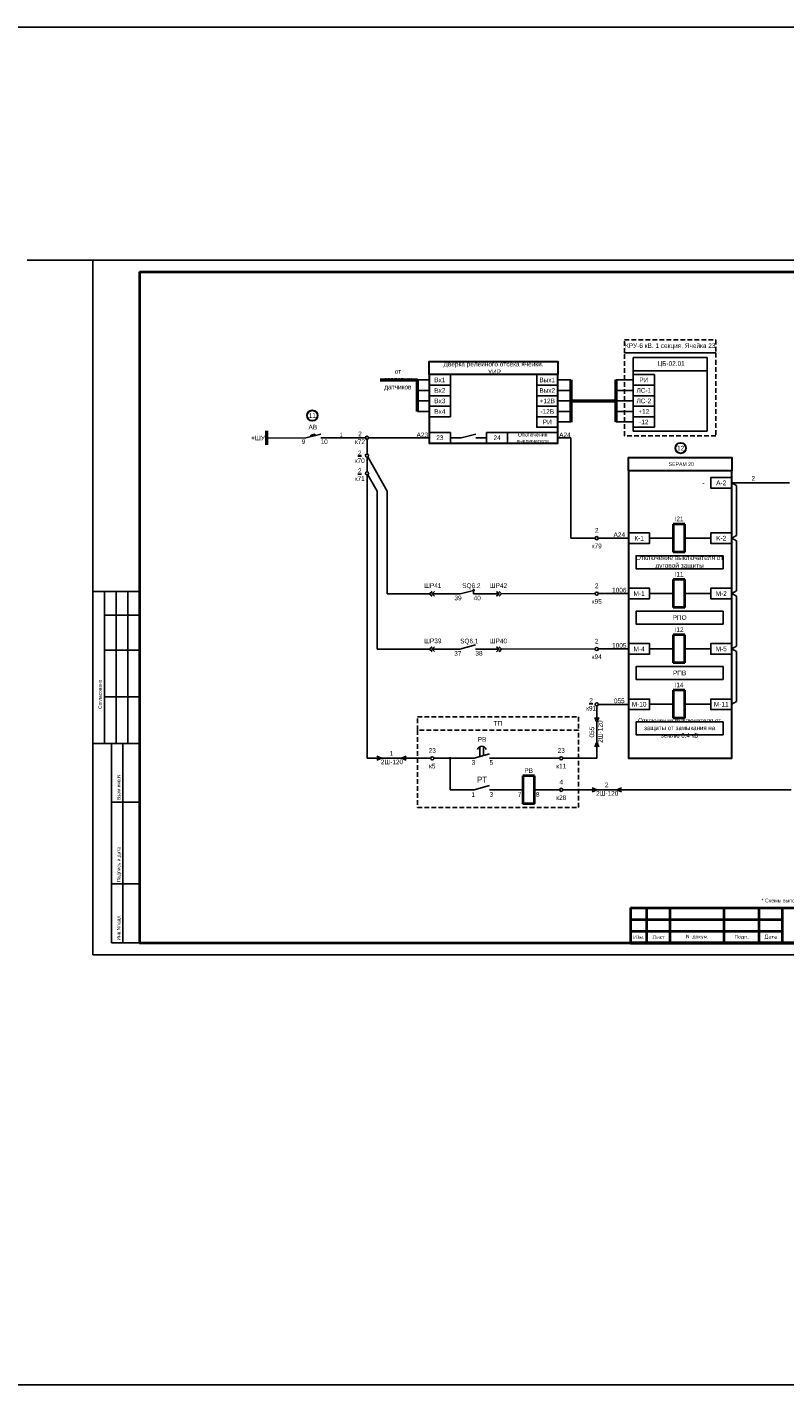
# Model space of a CAD drawing. Header units: millimetres. Extents: x 4897 to 12009, y -3017 to 2708.
# Tile 43 of 86: x 6928 to 7252, y 1313 to 1894. Entities that reach past the tile are written whole.
import ezdxf
from ezdxf.enums import TextEntityAlignment as Align

# ---------------------------------------------------------------- set-up
doc = ezdxf.new("R2010")
doc.units = ezdxf.units.MM
doc.linetypes.add('JIS_02_2.0', pattern=[3, 2, -1])
doc.layers.add('основная 0.5', color=7, linetype='Continuous', lineweight=50)
doc.styles.add('SIMPLEX', font='txt', dxfattribs={"height": 5})

msp = doc.modelspace()

# ---------------------------------------------------------------- hatches: boundary and pattern name
h = msp.add_hatch(color=256)
h.dxf.hatch_style = 1
h.paths.add_polyline_path([(7170.55, 1598.63), (7171.4, 1596.63), (7172.26, 1598.63)])
h = msp.add_hatch(color=256)
h.dxf.hatch_style = 1
h.paths.add_polyline_path([(7172.26, 1586.08), (7171.4, 1588.08), (7170.55, 1586.08)])
h = msp.add_hatch(color=256)
h.dxf.hatch_style = 1
h.paths.add_polyline_path([(7077.3, 1580.3), (7079.3, 1581.16), (7077.3, 1582.01)])
h = msp.add_hatch(color=256)
h.dxf.hatch_style = 1
h.paths.add_polyline_path([(7089.85, 1582.01), (7087.85, 1581.16), (7089.85, 1580.3)])
h = msp.add_hatch(color=256)
h.dxf.hatch_style = 1
h.paths.add_polyline_path([(7169.4, 1566.83), (7171.4, 1567.69), (7169.4, 1568.54)])
h = msp.add_hatch(color=256)
h.dxf.hatch_style = 1
h.paths.add_polyline_path([(7181.96, 1568.54), (7179.95, 1567.69), (7181.96, 1566.83)])

# ---------------------------------------------------------------- linework, layer by layer
at = {"color": 1}
msp.add_line((6927.66, 1794.23), (6955.77, 1794.23), dxfattribs=at)
for p, q in [((6955.77, 1497.19), (6955.77, 1794.23)), ((6955.77, 1794.23), (7375.78, 1794.23)), ((6955.77, 1497.19), (6955.77, 1794.23)), ((7099.76, 1742.97), (7094.76, 1742.97)), ((7154.72, 1742.97), (7160.25, 1742.97)), ((7179.5, 1742.97), (7187.04, 1742.97)), ((7099.76, 1738.47), (7094.76, 1738.47)), ((7154.72, 1738.47), (7160.25, 1738.47)), ((7179.5, 1738.47), (7187.04, 1738.47)), ((7187.04, 1740.72), (7187.04, 1727.22)), ((7196.04, 1740.72), (7196.04, 1727.22)), ((7099.76, 1733.97), (7094.76, 1733.97)), ((7154.72, 1733.96), (7160.25, 1733.96)), ((7179.5, 1733.96), (7187.04, 1733.97)), ((7099.76, 1729.47), (7094.76, 1729.47)), ((7154.72, 1729.47), (7160.25, 1729.47)), ((7154.72, 1724.97), (7160.25, 1724.97)), ((7179.5, 1729.47), (7187.04, 1729.47)), ((7179.5, 1724.97), (7187.04, 1724.97)), ((7049.11, 1719.37), (7049.26, 1718.77)), ((7050.81, 1719.79), (7050.96, 1719.18)), ((7030.22, 1718.08), (7046.94, 1718.21)), ((7072.43, 1718.21), (7053.29, 1718.21)), ((7073.09, 1717.55), (7073.09, 1711.27)), ((7073.76, 1718.21), (7099.76, 1718.21)), ((7108.76, 1718.21), (7113.32, 1718.21)), ((7119.67, 1718.21), (7124.26, 1718.21)), ((7154.72, 1718.21), (7160.25, 1718.21)), ((7160.25, 1718.21), (7160.25, 1675.28)), ((7073.09, 1709.94), (7073.09, 1703.66)), ((7081.7, 1695.38), (7073.42, 1710.02)), ((7073.09, 1702.33), (7073.09, 1581.15)), ((7077.4, 1695.38), (7073.42, 1702.42)), ((7073.09, 1695.38), (7073.09, 1627.8)), ((7077.4, 1695.38), (7077.4, 1627.8)), ((7081.7, 1695.38), (7081.7, 1651.48)), ((7229.16, 1698.95), (7231.13, 1697.81)), ((7229.16, 1698.95), (7253.94, 1698.95)), ((7231.13, 1676.42), (7231.13, 1697.81)), ((7170.74, 1675.28), (7160.25, 1675.28)), ((7185.03, 1675.28), (7172.07, 1675.28)), ((7204.12, 1675.31), (7194.03, 1675.28)), ((7220.16, 1675.31), (7209.12, 1675.31)), ((7229.16, 1675.28), (7231.13, 1676.42)), ((7229.16, 1675.28), (7231.13, 1674.14)), ((7229.16, 1675.28), (7231.13, 1674.14)), ((7231.13, 1652.75), (7231.13, 1674.14)), ((6975.77, 1652.42), (6955.77, 1652.42)), ((6960.77, 1587.42), (6960.77, 1652.42)), ((6965.77, 1587.42), (6965.77, 1652.42)), ((6970.77, 1587.42), (6970.77, 1652.42)), ((7099.92, 1651.48), (7081.7, 1651.48)), ((7112.92, 1651.48), (7100.96, 1651.48)), ((7129.55, 1651.51), (7118.71, 1651.48)), ((7170.74, 1651.58), (7130.58, 1651.51)), ((7185.03, 1651.61), (7172.07, 1651.58)), ((7204.12, 1651.64), (7194.03, 1651.61)), ((7220.16, 1651.63), (7209.12, 1651.64)), ((7229.16, 1651.61), (7231.13, 1652.75)), ((7229.16, 1651.61), (7231.13, 1650.46)), ((7231.13, 1650.46), (7231.13, 1629.08)), ((6960.77, 1642.42), (6975.77, 1642.42)), ((6960.77, 1627.42), (6975.77, 1627.42)), ((7099.92, 1627.8), (7077.4, 1627.8)), ((7107.21, 1627.8), (7100.95, 1627.8)), ((7112.86, 1627.79), (7107.21, 1627.8)), ((7129.55, 1627.83), (7119.47, 1627.81)), ((7170.74, 1627.91), (7130.58, 1627.83)), ((7185.03, 1627.93), (7172.07, 1627.91)), ((7204.12, 1627.96), (7194.03, 1627.93)), ((7220.16, 1627.96), (7209.12, 1627.96)), ((7229.16, 1627.93), (7231.13, 1629.08)), ((7229.16, 1627.93), (7231.13, 1626.79)), ((7231.13, 1626.79), (7231.13, 1605.4)), ((6960.77, 1607.42), (6975.77, 1607.42)), ((7171.4, 1603.55), (7171.4, 1581.16)), ((7185.03, 1604.22), (7172.07, 1604.22)), ((7204.12, 1604.29), (7194.03, 1604.26)), ((7220.16, 1604.29), (7209.12, 1604.29)), ((7229.16, 1604.26), (7231.13, 1605.4)), ((7171.4, 1596.63), (7170.55, 1598.63)), ((7172.26, 1598.63), (7171.4, 1596.63)), ((6955.77, 1587.42), (6975.77, 1587.42)), ((6963.77, 1502.23), (6963.77, 1587.42)), ((6968.64, 1502.23), (6968.64, 1587.42)), ((7121.42, 1581.87), (7121.42, 1586.09)), ((7123, 1582.31), (7123, 1586.11)), ((7170.55, 1586.08), (7171.4, 1588.08)), ((7171.4, 1588.08), (7172.26, 1586.08)), ((7100.35, 1581.16), (7073.09, 1581.15)), ((7077.3, 1582.01), (7079.3, 1581.16)), ((7079.3, 1581.16), (7077.3, 1580.3)), ((7087.85, 1581.16), (7089.85, 1582.01)), ((7089.85, 1580.3), (7087.85, 1581.16)), ((7118.88, 1581.16), (7101.67, 1581.16)), ((7108.66, 1581.16), (7108.66, 1567.63)), ((7118.88, 1581.16), (7111.53, 1581.16)), ((7125.54, 1583.02), (7118.88, 1581.16)), ((7155.53, 1581.16), (7125.54, 1581.16)), ((7171.4, 1581.16), (7156.86, 1581.16)), ((7108.66, 1567.63), (7118.88, 1567.63)), ((7125.54, 1569.49), (7118.88, 1567.63)), ((7125.54, 1567.63), (7139.75, 1567.63)), ((7155.53, 1567.67), (7144.75, 1567.63)), ((7160.65, 1567.69), (7156.86, 1567.67)), ((7254.61, 1567.69), (7160.65, 1567.69)), ((7169.4, 1568.54), (7171.4, 1567.69)), ((7171.4, 1567.69), (7169.4, 1566.83)), ((7179.95, 1567.69), (7181.96, 1568.54)), ((7181.96, 1566.83), (7179.95, 1567.69)), ((6963.77, 1562.42), (6975.77, 1562.42)), ((6963.77, 1527.42), (6975.77, 1527.42)), ((6963.77, 1502.23), (6975.77, 1502.23)), ((6955.77, 1497.19), (7375.78, 1497.19))]:
    msp.add_line(p, q)
at = {"lineweight": 40}
for p, q in [((6975.77, 1789.23), (7370.87, 1789.23)), ((7209.12, 1681.28), (7204.12, 1681.28)), ((7204.12, 1681.28), (7204.12, 1669.28)), ((7209.12, 1669.28), (7209.12, 1681.28)), ((7209.12, 1669.28), (7204.12, 1669.28)), ((7209.12, 1657.61), (7204.12, 1657.61)), ((7204.12, 1657.61), (7204.12, 1645.61)), ((7209.12, 1645.61), (7209.12, 1657.61)), ((7209.12, 1645.61), (7204.12, 1645.61)), ((7209.12, 1633.93), (7204.12, 1633.93)), ((7204.12, 1633.93), (7204.12, 1621.93)), ((7209.12, 1621.93), (7209.12, 1633.93)), ((7209.12, 1621.93), (7204.12, 1621.93)), ((7209.12, 1610.26), (7204.12, 1610.26)), ((7204.12, 1610.26), (7204.12, 1598.26)), ((7209.12, 1598.26), (7209.12, 1610.26)), ((7209.12, 1598.26), (7204.12, 1598.26)), ((7144.75, 1573.63), (7139.75, 1573.63)), ((7139.75, 1573.63), (7139.75, 1561.63)), ((7144.75, 1561.63), (7144.75, 1573.63)), ((7144.75, 1561.63), (7139.75, 1561.63)), ((7185.87, 1517.23), (7250.87, 1517.23)), ((7185.87, 1512.23), (7250.87, 1512.23)), ((7185.87, 1507.23), (7250.87, 1507.23)), ((6975.77, 1502.23), (7370.87, 1502.23))]:
    msp.add_line(p, q, dxfattribs=at)
at = {"linetype": 'Continuous', "lineweight": 40}
msp.add_line((6975.77, 1789.23), (6975.77, 1502.23), dxfattribs=at)
at = {"lineweight": 50}
for p, q in [((7078.73, 1742.97), (7094.76, 1742.97)), ((7094.76, 1729.47), (7094.76, 1742.97)), ((7160.25, 1742.96), (7160.25, 1724.96)), ((7179.5, 1742.97), (7179.5, 1724.97)), ((7160.25, 1733.96), (7179.5, 1733.96))]:
    msp.add_line(p, q, dxfattribs=at)
at = {"color": 1, "lineweight": 50}
msp.add_line((7030.22, 1715.13), (7030.22, 1721.13), dxfattribs=at)
at = {"color": 7}
for p, q in [((7046.94, 1718.21), (7053.29, 1719.73)), ((7049.11, 1719.37), (7050.81, 1719.79)), ((7113.32, 1718.21), (7119.67, 1719.73)), ((7112.92, 1651.48), (7119.27, 1653)), ((7118.71, 1651.48), (7118.71, 1653.57)), ((7119.47, 1629.63), (7112.86, 1627.79))]:
    msp.add_line(p, q, dxfattribs=at)
at = {"linetype": 'Continuous'}
for p, q in [((6975.77, 1643.24), (6975.77, 1623.24)), ((6975.77, 1603.24), (6975.77, 1583.24))]:
    msp.add_line(p, q, dxfattribs=at)
at = {"color": 1}
msp.add_lwpolyline([(5068.94, 1893.8), (10143.57, 1893.8), (10143.57, 1313.24), (5068.94, 1313.24)], close=True, dxfattribs=at)
at = {"color": 32, "linetype": 'JIS_02_2.0', "true_color": 0xcd6928}
for points in [[(7183.27, 1760.17), (7183.27, 1760.17), (7222.42, 1760.17), (7222.42, 1754.48), (7183.27, 1754.48), (7183.27, 1760.17)], [(7094.69, 1598.93), (7094.69, 1598.93), (7163.56, 1598.93), (7163.56, 1593.25), (7094.69, 1593.25), (7094.69, 1598.93)]]:
    msp.add_lwpolyline(points, dxfattribs=at)
for points in [[(7183.27, 1754.48), (7222.42, 1754.48), (7222.42, 1719.01), (7183.27, 1719.01)], [(7163.56, 1593.25), (7094.69, 1593.25), (7094.69, 1560.1), (7163.56, 1560.1)]]:
    msp.add_lwpolyline(points, close=True, dxfattribs=at)
at = {"lineweight": 30}
for points in [[(7099.76, 1750.9), (7099.76, 1750.9), (7154.72, 1750.9), (7154.72, 1745.22), (7099.76, 1745.22), (7099.76, 1750.9)], [(7185.03, 1709.78), (7185.03, 1709.78), (7229.16, 1709.78), (7229.16, 1704.09), (7185.03, 1704.09), (7185.03, 1709.78)]]:
    msp.add_lwpolyline(points, dxfattribs=at)
for points in [[(7187.04, 1752.54), (7187.04, 1752.54), (7218.62, 1752.54), (7218.62, 1746.86), (7187.04, 1746.86), (7187.04, 1752.54)], [(7100.94, 1652.53), (7099.9, 1651.5), (7100.94, 1650.46)], [(7101.97, 1652.53), (7100.94, 1651.5), (7101.97, 1650.46)], [(7128.56, 1652.49), (7129.6, 1651.46), (7128.56, 1650.43)], [(7129.6, 1652.49), (7130.63, 1651.46), (7129.6, 1650.43)], [(7128.56, 1628.82), (7129.6, 1627.79), (7128.56, 1626.75)], [(7129.6, 1628.82), (7130.63, 1627.79), (7129.6, 1626.75)]]:
    msp.add_lwpolyline(points)
for points in [[(7154.72, 1745.22), (7099.76, 1745.22), (7099.76, 1715.96), (7127.24, 1715.96), (7154.72, 1715.96)], [(7229.16, 1704.09), (7185.03, 1704.09), (7185.03, 1581.16), (7229.16, 1581.16)]]:
    msp.add_lwpolyline(points, close=True, dxfattribs=at)
at = {"color": 7}
for points in [[(7108.76, 1740.72), (7099.76, 1740.72), (7099.76, 1745.22), (7108.76, 1745.22)], [(7154.72, 1740.72), (7145.72, 1740.72), (7145.72, 1745.22), (7154.72, 1745.22)], [(7187.04, 1740.72), (7196.04, 1740.72), (7196.04, 1745.22), (7187.04, 1745.22)], [(7108.76, 1736.22), (7099.76, 1736.22), (7099.76, 1740.72), (7108.76, 1740.72)], [(7108.76, 1731.72), (7099.76, 1731.72), (7099.76, 1736.22), (7108.76, 1736.22)], [(7154.72, 1736.22), (7145.72, 1736.22), (7145.72, 1740.72), (7154.72, 1740.72)], [(7154.72, 1731.72), (7145.72, 1731.72), (7145.72, 1736.22), (7154.72, 1736.22)], [(7187.04, 1731.72), (7196.04, 1731.72), (7196.04, 1736.22), (7187.04, 1736.22)], [(7108.76, 1727.22), (7099.76, 1727.22), (7099.76, 1731.72), (7108.76, 1731.72)], [(7154.72, 1727.22), (7145.72, 1727.22), (7145.72, 1731.72), (7154.72, 1731.72)], [(7154.72, 1722.72), (7145.72, 1722.72), (7145.72, 1727.22), (7154.72, 1727.22)], [(7187.04, 1722.72), (7196.04, 1722.72), (7196.04, 1727.22), (7187.04, 1727.22)], [(7229.16, 1649.36), (7220.16, 1649.36), (7220.16, 1653.86), (7229.16, 1653.86)], [(7229.16, 1625.68), (7220.16, 1625.68), (7220.16, 1630.18), (7229.16, 1630.18)], [(7185.03, 1602.01), (7194.03, 1602.01), (7194.03, 1606.51), (7185.03, 1606.51)], [(7229.16, 1602.01), (7220.16, 1602.01), (7220.16, 1606.51), (7229.16, 1606.51)]]:
    msp.add_lwpolyline(points, close=True, dxfattribs=at)
for points in [[(7187.04, 1746.86), (7218.62, 1746.86), (7218.62, 1721.08), (7187.04, 1721.08)], [(7099.76, 1715.96), (7108.76, 1715.96), (7108.76, 1720.46), (7099.76, 1720.46)], [(7133.26, 1715.96), (7124.26, 1715.96), (7124.26, 1720.46), (7133.26, 1720.46)], [(7154.72, 1715.96), (7133.26, 1715.96), (7133.26, 1720.46), (7154.72, 1720.46)], [(7229.16, 1696.7), (7220.16, 1696.7), (7220.16, 1701.2), (7229.16, 1701.2)], [(7185.03, 1673.03), (7194.03, 1673.03), (7194.03, 1677.53), (7185.03, 1677.53)], [(7229.16, 1673.03), (7220.16, 1673.03), (7220.16, 1677.53), (7229.16, 1677.53)], [(7225.47, 1662.24), (7188.25, 1662.24), (7188.25, 1667.74), (7225.47, 1667.74)], [(7185.03, 1649.36), (7194.03, 1649.36), (7194.03, 1653.86), (7185.03, 1653.86)], [(7225.47, 1638.57), (7188.25, 1638.57), (7188.25, 1644.07), (7225.47, 1644.07)], [(7185.03, 1625.68), (7194.03, 1625.68), (7194.03, 1630.18), (7185.03, 1630.18)], [(7225.47, 1614.89), (7188.25, 1614.89), (7188.25, 1620.4), (7225.47, 1620.4)], [(7225.47, 1591.22), (7188.25, 1591.22), (7188.25, 1596.72), (7225.47, 1596.72)]]:
    msp.add_lwpolyline(points, close=True)
for points in [[(7100.94, 1628.86), (7099.9, 1627.82), (7100.94, 1626.79)], [(7101.97, 1628.86), (7100.94, 1627.82), (7101.97, 1626.79)]]:
    msp.add_lwpolyline(points, dxfattribs=at)
at = {"const_width": 0.5}
msp.add_lwpolyline([(7108.29, 1581.16, 1), (7109.04, 1581.16, 1)], format="xyb", close=True, dxfattribs=at)
at = {"lineweight": 30}
for centre in [(7049.68, 1727.71), (7207.31, 1713.79)]:
    msp.add_circle(centre, 2.25, dxfattribs=at)
for centre in [(7073.09, 1718.21), (7073.09, 1710.6), (7073.09, 1702.99), (7171.4, 1675.28), (7171.4, 1651.56), (7171.4, 1627.89), (7171.4, 1604.21), (7101.01, 1581.16), (7156.2, 1581.16), (7156.2, 1567.66)]:
    msp.add_circle(centre, 0.663)
msp.add_arc((7122.23, 1584.44), 1.84, 13.37043, 166.62957)
at = {"layer": 'основная 0.5', "lineweight": 40}
for p, q in [((7185.87, 1517.23), (7185.87, 1502.23)), ((7192.87, 1502.23), (7192.87, 1517.23)), ((7202.87, 1502.23), (7202.87, 1517.23)), ((7225.87, 1502.23), (7225.87, 1517.23)), ((7240.87, 1502.23), (7240.87, 1517.23)), ((7250.87, 1502.23), (7250.87, 1517.23)), ((7250.87, 1517.23), (7370.87, 1517.23))]:
    msp.add_line(p, q, dxfattribs=at)
at = {"layer": 'основная 0.5', "color": 0}
msp.add_line((7185.87, 1502.23), (7370.87, 1502.23), dxfattribs=at)

# ---------------------------------------------------------------- texts
at = {"color": 7, "style": 'SIMPLEX'}
for s, p in [('SQ6.2', (7113.83, 1653.97)), ('39', (7110.51, 1648.73)), ('40', (7118.72, 1648.69)), ('SQ6.1', (7112.95, 1630.3)), ('37', (7110.42, 1625.01)), ('38', (7119.47, 1625.04)), ('3', (7117.88, 1578.4)), ('5', (7125.52, 1578.42)), ('1', (7117.77, 1564.66)), ('3', (7125.52, 1564.68))]:
    msp.add_text(s, height=2, dxfattribs=at).set_placement(p)
at = {"linetype": 'Continuous', "style": 'SIMPLEX'}
for s, p in [('Согласовано', (6959.6, 1602.3)), ('Взам.инв.N', (6967.6, 1563.3)), ('Подпись и дата', (6967.6, 1528.3)), ('Инв.Nподл.', (6967.6, 1503.3))]:
    msp.add_text(s, height=1.5, rotation=90, dxfattribs=at).set_placement(p)
at = {"color": 4, "lineweight": 50, "style": 'SIMPLEX'}
msp.add_text('2Ш-120', height=2, rotation=90, dxfattribs=at).set_placement((7173.91, 1592.55), align=Align.CENTER)
at = {"color": 4, "style": 'SIMPLEX'}
for p in [(7083.77, 1578.65), (7175.87, 1565.18)]:
    msp.add_text('2Ш-120', height=1.97, dxfattribs=at).set_placement(p, align=Align.CENTER)
at = {"color": 7, "attachment_point": 5, "style": 'SIMPLEX'}
for s, insert, char_height, width in [('{\\C256;КРУ-6 кВ. 1 секция. Ячейка 23}', (7202.84, 1757.33), 2, 39.1495), ('Дверка релейного отсека ячейки.\\P УИР', (7127.24, 1748.06), 2, 54.9558), ('{\\C256; ЦБ-02.01}', (7202.83, 1749.7), 2, 31.5808), ('от световых датчиков', (7086.31, 1742.97), 2, 13.0469), ('Вх1', (7104.26, 1742.97), 2, 9), ('Вых1', (7150.22, 1742.97), 2, 9), ('РИ', (7191.54, 1742.97), 2, 9), ('Вх2', (7104.26, 1738.47), 2, 9), ('Вых2', (7150.22, 1738.47), 2, 9), ('ЛС-1', (7191.54, 1738.47), 2, 9), ('Вх3', (7104.26, 1733.97), 2, 9), ('Вх4', (7104.26, 1729.47), 2, 9), ('+12В', (7150.22, 1733.97), 2, 9), ('-12В', (7150.22, 1729.47), 2, 9), ('ЛС-2', (7191.54, 1733.97), 2, 9), ('+12', (7191.54, 1729.47), 2, 9), ('РИ', (7150.22, 1724.97), 2, 9), ('-12', (7191.54, 1724.97), 2, 9), ('+ШУ', (7026.46, 1718.13), 2, 7.5102), ('АВ', (7049.91, 1722.77), 2, 9), ('1', (7062.11, 1719.44), 2, 9), ('2\\P\\pt8;к72', (7070.09, 1718.21), 2, 9), ('A23', (7096.75, 1719.44), 2, 9), ('23', (7104.26, 1718.21), 2, 9), ('24', (7128.76, 1718.21), 2, 9), ('A24', (7157.78, 1719.44), 2, 9), ('9', (7045.92, 1716.58), 2, 9), ('10', (7054.76, 1716.53), 2, 9), ('\\P{\\L2\\P\\pt8;}к70', (7069.99, 1711.73), 2, 9), ('{\\C256;SEPAM 20}', (7207.57, 1706.94), 1.6, 45.0729), ('\\P{\\L2\\P\\pt8;}к71', (7069.99, 1704.12), 2, 9), ('2', (7238.42, 1700.84), 2, 9), ('-', (7217.1, 1698.95), 2, 9), ('A-2', (7224.66, 1698.95), 2, 9), ('I21', (7206.62, 1683.53), 2, 9), ('2\\P\\pt10;\\P\\pt8;к79', (7171.4, 1675.28), 2, 9), ('A24', (7181.04, 1676.75), 2, 9), ('К-1', (7189.53, 1675.28), 2, 9), ('K-2', (7224.66, 1675.28), 2, 9), ('Отключени{\\C256;е выключателя о}т дуговой защиты ', (7206.86, 1664.99), 2, 37.2194), ('I11', (7206.62, 1659.86), 2, 9), ('ШР41', (7101.22, 1655.03), 2, 9), ('ШР42', (7129.31, 1655), 2, 9), ('2\\P\\pt10;\\P\\pt8;к95', (7171.4, 1651.56), 2, 9), ('1006', (7181.04, 1653.07), 2, 9), ('M-1', (7189.53, 1651.61), 2, 9), ('M-2', (7224.66, 1651.61), 2, 9), ('РПО', (7206.86, 1641.32), 2, 9), ('I12', (7206.62, 1636.18), 2, 9), ('ШР39', (7101.22, 1631.36), 2, 9), ('ШР40', (7129.31, 1631.32), 2, 9), ('2\\P\\pt10;\\P\\pt8;к94', (7171.4, 1627.89), 2, 9), ('1005', (7181.04, 1629.4), 2, 9), ('M-4', (7189.53, 1627.93), 2, 9), ('M-5', (7224.66, 1627.93), 2, 9), ('РПВ', (7206.86, 1617.64), 2, 9), ('I14', (7206.62, 1612.51), 2, 9), ('{\\L2\\P\\pt8;}к91', (7168.99, 1604.21), 2, 9), ('055', (7181.04, 1605.73), 2, 9), ('M-10', (7189.53, 1604.26), 2, 9), ('M-11', (7224.66, 1604.26), 2, 9), ('{\\C256;ТП}', (7129.13, 1596.09), 2, 68.8698), ('Отключение выключателя от защиты от замыкания на землю 0,4 кВ', (7206.86, 1593.97), 1.9, 37.2194), ('\\pt10;23\\P\\P\\pt8;к5', (7101.01, 1581.16), 2, 9), ('РВ', (7122.31, 1589.22), 2, 9), ('23\\P\\pt10;\\P\\pt8;к11', (7156.2, 1581.16), 2, 9), ('РВ', (7142.25, 1575.88), 2, 5), ('\\pt10;4\\P\\P\\pt8;к28', (7156.2, 1567.66), 2, 9), ('7', (7138.38, 1565.67), 2, 9), ('8', (7146.12, 1565.67), 2, 9)]:
    msp.add_mtext(s, dxfattribs=dict(at, insert=insert, char_height=char_height, width=width))
at = {"attachment_point": 5, "style": 'SIMPLEX'}
for s, insert, char_height, width in [('11', (7049.68, 1727.71), 2, 4.3874), ('Отключение выключателя', (7143.99, 1718.21), 1.6, 21.4582), ('12', (7207.31, 1713.79), 2, 4.3874)]:
    msp.add_mtext(s, dxfattribs=dict(at, insert=insert, char_height=char_height, width=width))
at = {"lineweight": 50, "insert": (7169.31, 1592.36), "char_height": 2, "width": 8.55, "attachment_point": 5, "rotation": 90, "style": 'SIMPLEX'}
msp.add_mtext('055', dxfattribs=at)
at = {"lineweight": 50, "attachment_point": 5, "style": 'SIMPLEX'}
for s, insert, char_height, width in [('1', (7083.58, 1583.25), 2, 8.55), ('РТ', (7122.31, 1572.05), 2.5, 5), ('2', (7175.68, 1569.78), 2, 8.55)]:
    msp.add_mtext(s, dxfattribs=dict(at, insert=insert, char_height=char_height, width=width))
at = {"lineweight": 35, "char_height": 1.6, "attachment_point": 5, "line_spacing_factor": 0.8, "style": 'SIMPLEX'}
for s, insert, width in [('\\pi-4.8,l6.4,t6.4;*^IСхемы выполнены на основании проекта 59427142.903.015.Э0.22.1-2', (7277.83, 1520.11), 185), ('{\\Fromans|c204;Изм.}', (7189.37, 1504.73), 7), ('{\\Fromans|c204;Лист}', (7197.87, 1504.73), 10), ('{\\Fromans|c0;N \\Fromans|c204;докум.}', (7214.37, 1504.73), 23), ('{\\Fromans|c204;Подп.}', (7233.37, 1504.73), 15), ('{\\Fromans|c204;Дата}', (7245.87, 1504.73), 10)]:
    msp.add_mtext(s, dxfattribs=dict(at, insert=insert, width=width))

doc.saveas('drawing.dxf')
